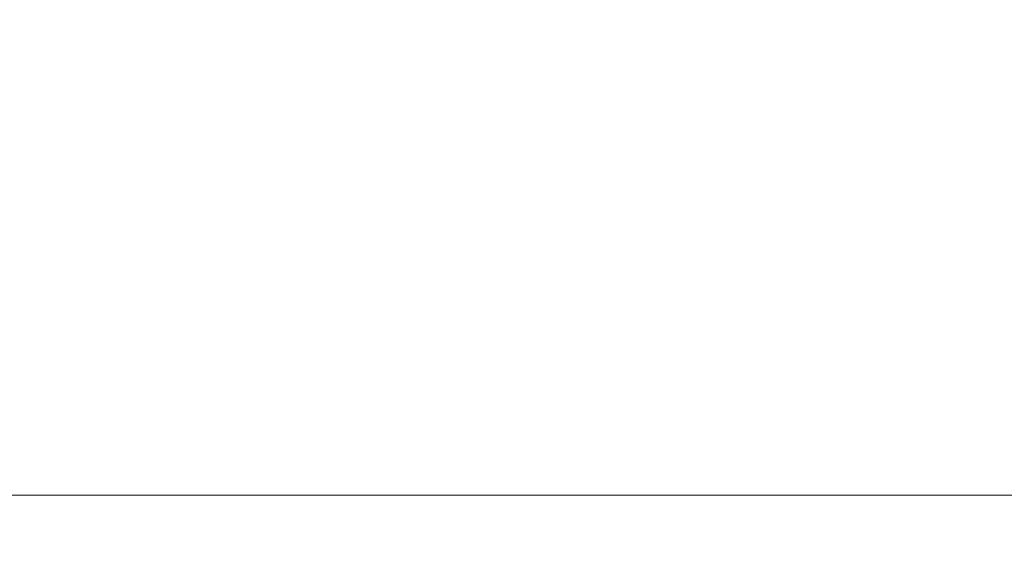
# Model space of a CAD drawing. Extents: x -289599 to -184549, y 66678 to 295474.
# Tile 248 of 256: x -263653 to -263350, y 71244 to 71410. Entities that reach past the tile are written whole.
import ezdxf

# ---------------------------------------------------------------- set-up
doc = ezdxf.new("R2010")
doc.units = 0
doc.header["$MEASUREMENT"] = 0
doc.linetypes.add('Wipeout_Contour', pattern=[1000, 0, -1000])
doc.layers.add('Model stropy', color=8, linetype='Continuous')
doc.layers.add('Model Ściany', color=8, linetype='Continuous')
doc.layers.add('Model Ściany_Nr_Pióra__87', color=8, linetype='Continuous', lineweight=20)

msp = doc.modelspace()

# ---------------------------------------------------------------- wipeouts: each hides what was drawn before it
at = {"color": 254, "linetype": 'Wipeout_Contour', "lineweight": 0, "ltscale": 1926976.399866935}
msp.add_wipeout([(-266429.89, 71363.5), (-266079.89, 71363.5), (-266079.89, 71263.5), (-260835.35, 71263.5), (-260835.35, 71513.5), (-266429.89, 71513.5)], dxfattribs=at).dxf.layer = 'Model stropy'

# ---------------------------------------------------------------- next in the draw order: wipeouts: each hides what was drawn before it
at = {"color": 254, "linetype": 'Wipeout_Contour', "lineweight": 0, "ltscale": 1283604.086263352}
msp.add_wipeout([(-267629.89, 71063.5), (-260835.35, 71063.5), (-260835.35, 71263.5), (-267629.89, 71263.5)], dxfattribs=at).dxf.layer = 'Model Ściany'

# ---------------------------------------------------------------- next in the draw order: linework, layer by layer
at = {"layer": 'Model Ściany_Nr_Pióra__87', "linetype": 'Continuous'}
msp.add_line((-260835.35, 71263.5), (-267629.89, 71263.5), dxfattribs=at)

doc.saveas('drawing.dxf')
